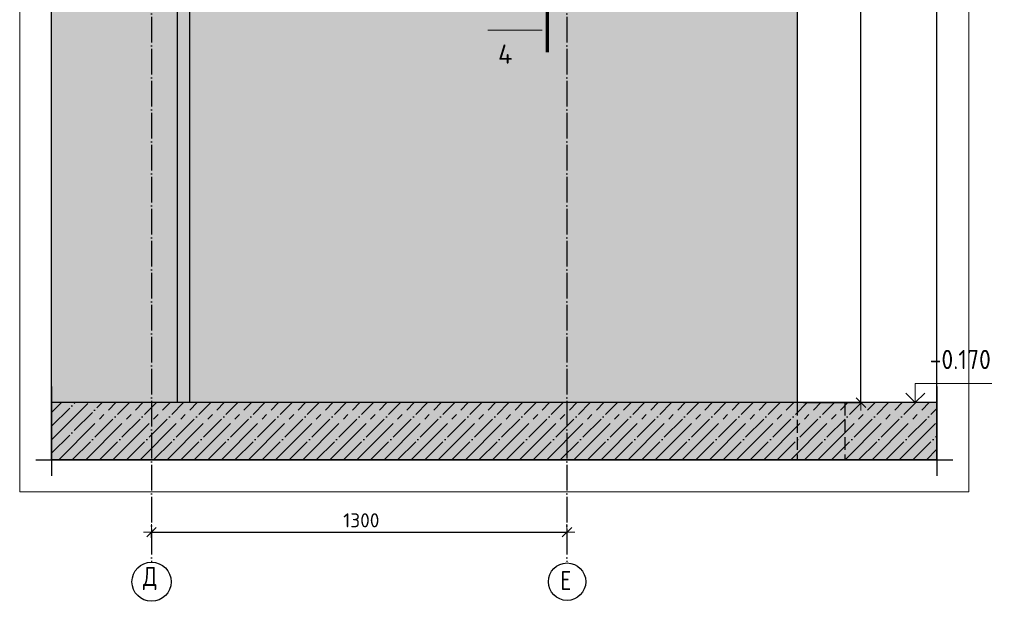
# Model space of a CAD drawing. Header units: millimetres. Extents: x -2258 to 68686, y -2266 to 30725.
# Tile 33 of 83: x 20995 to 24076, y 20669 to 22488. Entities that reach past the tile are written whole.
import ezdxf

# ---------------------------------------------------------------- set-up
doc = ezdxf.new("R2010")
doc.units = ezdxf.units.MM
doc.header["$PDMODE"] = 65
for name, pattern in [('______11', [100, 80, -10, 0, -10]), ('______2', [54, 40, -14]), ('______5', [220, 160, -20, 20, -20])]:
    doc.linetypes.add(name, pattern=pattern)
for name, color, linetype, lineweight in [('Standard', 7, 'Continuous', 25), ('Высотная отметки_ общее', 7, 'Continuous', 13), ('Размерная линия_ общее', 7, 'Continuous', 13)]:
    doc.layers.add(name, color=color, linetype=linetype, lineweight=lineweight)
doc.layers.add('Осевая линия_ общее', color=7, linetype='______5', lineweight=13, true_color=0xa0a0a0)
doc.styles.add('ISOCPEUR', font='ISOCPEUR')
doc.dimstyles.new('DIMSTYLE_3', dxfattribs={"dimtxt": 44, "dimasz": 50, "dimexe": 0, "dimexo": 0, "dimgap": 22, "dimtad": 2, "dimdec": 0, "dimrnd": 5, "dimzin": 12, "dimdsep": 46, "dimtxsty": 'ISOCPEUR', "dimblk1": 'ALL_ML_STRICH', "dimblk2": 'ALL_ML_STRICH', "dimsah": 1, "dimcen": 0, "dimclrd": 7, "dimclre": 256, "dimclrt": 7, "dimadec": 0, "dimazin": 0, "dimtfac": 1, "dimtdec": 0, "dimtix": 1, "dimtmove": 2, "dimatfit": 3, "dimfxl": 0, "dimtzin": 0, "dimlwd": 0, "dimlwe": -3, "dimarcsym": 0})

# ---------------------------------------------------------------- blocks, each defined once
blk = doc.blocks.new('ALL_ML_STRICH')
at = {"color": 0, "linetype": 'ByBlock', "lineweight": -2}
for p, q in [((-1, 0), (0.5, 0)), ((-0.3, -0.3), (0.3, 0.3)), ((0, -0.5), (0, 0.5))]:
    blk.add_line(p, q, dxfattribs=at)
blk = doc.blocks.new('*D208')
at = {"layer": 'DEFPOINTS', "color": 7, "linetype": 'Continuous', "lineweight": 13, "transparency": 33554687}
for p in [(21407.8, 20885.4), (22707.8, 20864.5), (21407.8, 20847.4)]:
    blk.add_point(p, dxfattribs=at)
at = {"layer": 'Размерная линия_ общее', "color": 253, "linetype": 'Continuous', "lineweight": -2, "true_color": 0xa0a0a0, "transparency": 33554687}
for p, q in [((21407.8, 20867.4), (21407.8, 20885.4)), ((22707.8, 20884.5), (22707.8, 20885.4))]:
    blk.add_line(p, q, dxfattribs=at)
at = {"layer": 'Размерная линия_ общее', "color": 7, "linetype": 'Continuous', "lineweight": -2, "transparency": 33554687}
blk.add_line((21407.8, 20885.4), (22707.8, 20885.4), dxfattribs=at)
at = {"layer": 'Размерная линия_ общее', "color": 7, "linetype": 'Continuous', "lineweight": 13, "transparency": 33554687, "xscale": 50, "yscale": 50, "zscale": 50, "rotation": 180}
blk.add_blockref('ALL_ML_STRICH', (21407.8, 20885.4), dxfattribs=at)
at = {"layer": 'Размерная линия_ общее', "color": 7, "linetype": 'Continuous', "lineweight": 13, "transparency": 33554687, "xscale": 50, "yscale": 50, "zscale": 50}
blk.add_blockref('ALL_ML_STRICH', (22707.8, 20885.4), dxfattribs=at)
at = {"layer": 'Размерная линия_ общее', "color": 7, "linetype": 'Continuous', "lineweight": 13, "transparency": 33554687, "insert": (22064.4, 20922.4), "char_height": 44, "width": 176, "attachment_point": 5, "style": 'ISOCPEUR'}
blk.add_mtext('\\A1;{1300}', dxfattribs=at)
blk = doc.blocks.new('*D209')
at = {"layer": 'DEFPOINTS', "color": 7, "linetype": 'Continuous', "lineweight": 13, "transparency": 33554687}
for p in [(23427.8, 24480.5), (23427.8, 21290.5), (23627.9, 21290.5)]:
    blk.add_point(p, dxfattribs=at)
at = {"layer": 'Размерная линия_ общее', "color": 253, "linetype": 'Continuous', "lineweight": -2, "true_color": 0xa0a0a0, "transparency": 33554687}
for p, q in [((23447.8, 24480.5), (23627.9, 24480.5)), ((23447.8, 21290.5), (23627.9, 21290.5))]:
    blk.add_line(p, q, dxfattribs=at)
at = {"layer": 'Размерная линия_ общее', "color": 7, "linetype": 'Continuous', "lineweight": -2, "transparency": 33554687}
blk.add_line((23627.9, 21290.5), (23627.9, 24480.5), dxfattribs=at)
at = {"layer": 'Размерная линия_ общее', "color": 7, "linetype": 'Continuous', "lineweight": 13, "transparency": 33554687, "xscale": 50, "yscale": 50, "zscale": 50}
for p, rotation in [((23627.9, 24480.5), 90), ((23627.9, 21290.5), 270)]:
    blk.add_blockref('ALL_ML_STRICH', p, dxfattribs=dict(at, rotation=rotation))
at = {"layer": 'Размерная линия_ общее', "color": 7, "linetype": 'Continuous', "lineweight": 13, "transparency": 33554687, "insert": (23590.9, 22892.1), "char_height": 44, "width": 176, "attachment_point": 5, "rotation": 90, "style": 'ISOCPEUR'}
blk.add_mtext('\\A1;{3190}', dxfattribs=at)
blk = doc.blocks.new('COMPLEX_ELEVATIONDIM_5')
at = {"layer": 'Высотная отметки_ общее', "color": 7, "linetype": 'Continuous', "lineweight": 13, "transparency": 33554687}
for p, q in [((23797.9, 24660.5), (23797.9, 24720.5)), ((23797.9, 24720.5), (24037.9, 24720.5)), ((23797.9, 24660.5), (23767.9, 24690.5)), ((23797.9, 24660.5), (23827.9, 24690.5)), ((23797.9, 24660.5), (23731.8, 24660.5)), ((23797.9, 24660.5), (23797.9, 24660.5)), ((23797.9, 24660.5), (23797.9, 24660.5)), ((23797.9, 24660.5), (23797.9, 24660.5)), ((23797.9, 24660.5), (23797.9, 24660.5)), ((23797.9, 24480.5), (23797.9, 24540.5)), ((23797.9, 24540.5), (24037.9, 24540.5)), ((23797.9, 24480.5), (23767.9, 24510.5)), ((23797.9, 24480.5), (23827.9, 24510.5)), ((23797.9, 24480.5), (23731.8, 24480.5)), ((23797.9, 24480.5), (23797.9, 24480.5)), ((23797.9, 24480.5), (23797.9, 24480.5)), ((23797.9, 24480.5), (23797.9, 24480.5)), ((23797.9, 24480.5), (23797.9, 24480.5)), ((23797.9, 21290.5), (23797.9, 21350.5)), ((23797.9, 21350.5), (24037.9, 21350.5)), ((23797.9, 21290.5), (23767.9, 21320.5)), ((23797.9, 21290.5), (23827.9, 21320.5)), ((23797.9, 21290.5), (23797.9, 21290.5)), ((23797.9, 21290.5), (23797.9, 21290.5)), ((23797.9, 21290.5), (23797.9, 21290.5)), ((23797.9, 21290.5), (23797.9, 21290.5))]:
    blk.add_line(p, q, dxfattribs=at)
blk.add_lwpolyline([(23797.9, 21290.5), (23737.9, 21290.5), (23737.9, 21290.5), (23731.8, 21290.5)], dxfattribs=at)
at = {"layer": 'Высотная отметки_ общее', "color": 7, "linetype": 'Continuous', "lineweight": 13, "transparency": 33554687, "char_height": 60, "attachment_point": 7, "style": 'ISOCPEUR'}
for s, insert, width in [('\\W0.95;+3.200', (23842.9, 24765.5), 256.287), ('\\W0.95;+3.020', (23842.9, 24585.5), 256.287), ('\\W0.90;-0.170', (23842.9, 21395.5), 242.825)]:
    blk.add_mtext(s, dxfattribs=dict(at, insert=insert, width=width))

msp = doc.modelspace()

# ---------------------------------------------------------------- hatches: boundary and pattern name
at = {"linetype": 'Continuous', "lineweight": -3, "transparency": 33554687}
msp.add_hatch(color=7, dxfattribs=at).paths.add_polyline_path([(23865.3, 21290.5), (21095.3, 21290.5), (21095.3, 21111.8), (23865.3, 21111.8)])
at = {"layer": 'Standard', "linetype": 'Continuous', "lineweight": 13, "transparency": 33554687}
for points in [[(21095.3, 24480.5), (21095.3, 21290.5), (21487.8, 21290.5), (21487.8, 24480.5)], [(21487.8, 21290.5), (21527.8, 21290.5), (21527.8, 24480.5), (21487.8, 24480.5)], [(23427.8, 24480.5), (21527.8, 24480.5), (21527.8, 21290.5), (23427.8, 21290.5)]]:
    msp.add_hatch(color=7, dxfattribs=at).paths.add_polyline_path(points)

# ---------------------------------------------------------------- linework, layer by layer
at = {"color": 52, "linetype": 'Continuous', "lineweight": -3, "transparency": 33554687}
for p, q in [((21095.3, 21111.8), (21095.3, 25807.3)), ((21095.3, 21111.8), (21095.3, 25807.3)), ((23865.3, 21111.8), (23865.3, 25807.3)), ((23865.3, 21111.8), (23865.3, 25807.3)), ((21095.3, 21111.8), (23865.3, 21111.8)), ((23865.3, 21111.8), (21095.3, 21111.8))]:
    msp.add_line(p, q, dxfattribs=at)
at = {"color": 7, "linetype": 'Continuous', "lineweight": 25, "transparency": 33554687}
for p, q in [((21095.3, 21340.5), (21095.3, 21061.8)), ((23865.3, 21340.5), (23865.3, 21061.8)), ((23865.3, 21290.5), (21095.3, 21290.5)), ((21045.3, 21111.8), (23915.3, 21111.8))]:
    msp.add_line(p, q, dxfattribs=at)
at = {"color": 7, "linetype": '______11', "lineweight": -3, "transparency": 33554687}
for p, q in [((21095.3, 21217), (21168.8, 21290.5)), ((21095.3, 21132.2), (21253.6, 21290.5)), ((21159.8, 21111.8), (21338.5, 21290.5)), ((21244.6, 21111.8), (21423.3, 21290.5)), ((21329.5, 21111.8), (21508.2, 21290.5)), ((21414.3, 21111.8), (21593, 21290.5)), ((21499.2, 21111.8), (21677.9, 21290.5)), ((21584, 21111.8), (21762.8, 21290.5)), ((21668.9, 21111.8), (21847.6, 21290.5)), ((21753.7, 21111.8), (21932.5, 21290.5)), ((21838.6, 21111.8), (22017.3, 21290.5)), ((21923.4, 21111.8), (22102.2, 21290.5)), ((22008.3, 21111.8), (22187, 21290.5)), ((22093.1, 21111.8), (22271.9, 21290.5)), ((22178, 21111.8), (22356.7, 21290.5)), ((22262.8, 21111.8), (22441.6, 21290.5)), ((22347.7, 21111.8), (22526.4, 21290.5)), ((22432.5, 21111.8), (22611.3, 21290.5)), ((22517.4, 21111.8), (22696.1, 21290.5)), ((22602.3, 21111.8), (22781, 21290.5)), ((22687.1, 21111.8), (22865.8, 21290.5)), ((22772, 21111.8), (22950.7, 21290.5)), ((22856.8, 21111.8), (23035.5, 21290.5)), ((22941.7, 21111.8), (23120.4, 21290.5)), ((23026.5, 21111.8), (23205.3, 21290.5)), ((23111.4, 21111.8), (23290.1, 21290.5)), ((23196.2, 21111.8), (23375, 21290.5)), ((23281.1, 21111.8), (23459.8, 21290.5)), ((23365.9, 21111.8), (23544.7, 21290.5)), ((23450.8, 21111.8), (23629.5, 21290.5)), ((23535.6, 21111.8), (23714.4, 21290.5)), ((23620.5, 21111.8), (23799.2, 21290.5)), ((23705.3, 21111.8), (23865.3, 21271.8)), ((23790.2, 21111.8), (23865.3, 21186.9))]:
    msp.add_line(p, q, dxfattribs=at)
at = {"color": 7, "linetype": '______5', "lineweight": -3, "transparency": 33554687}
for p, q in [((21095.3, 21259.5), (21126.4, 21290.5)), ((21095.3, 21174.6), (21211.2, 21290.5)), ((21117.3, 21111.8), (21296.1, 21290.5)), ((21202.2, 21111.8), (21380.9, 21290.5)), ((21287, 21111.8), (21465.8, 21290.5)), ((21371.9, 21111.8), (21550.6, 21290.5)), ((21456.7, 21111.8), (21635.5, 21290.5)), ((21541.6, 21111.8), (21720.3, 21290.5)), ((21626.4, 21111.8), (21805.2, 21290.5)), ((21711.3, 21111.8), (21890, 21290.5)), ((21796.2, 21111.8), (21974.9, 21290.5)), ((21881, 21111.8), (22059.7, 21290.5)), ((21965.9, 21111.8), (22144.6, 21290.5)), ((22050.7, 21111.8), (22229.4, 21290.5)), ((22135.6, 21111.8), (22314.3, 21290.5)), ((22220.4, 21111.8), (22399.2, 21290.5)), ((22305.3, 21111.8), (22484, 21290.5)), ((22390.1, 21111.8), (22568.9, 21290.5)), ((22475, 21111.8), (22653.7, 21290.5)), ((22559.8, 21111.8), (22738.6, 21290.5)), ((22644.7, 21111.8), (22823.4, 21290.5)), ((22729.5, 21111.8), (22908.3, 21290.5)), ((22814.4, 21111.8), (22993.1, 21290.5)), ((22899.2, 21111.8), (23078, 21290.5)), ((22984.1, 21111.8), (23162.8, 21290.5)), ((23068.9, 21111.8), (23247.7, 21290.5)), ((23153.8, 21111.8), (23332.5, 21290.5)), ((23238.7, 21111.8), (23417.4, 21290.5)), ((23323.5, 21111.8), (23502.2, 21290.5)), ((23408.4, 21111.8), (23587.1, 21290.5)), ((23493.2, 21111.8), (23671.9, 21290.5)), ((23578.1, 21111.8), (23756.8, 21290.5)), ((23662.9, 21111.8), (23841.6, 21290.5)), ((23747.8, 21111.8), (23865.3, 21229.3)), ((23832.6, 21111.8), (23865.3, 21144.5))]:
    msp.add_line(p, q, dxfattribs=at)
at = {"color": 7, "linetype": '______2', "lineweight": 25, "transparency": 33554687}
for p, q in [((23427.8, 21290.5), (23427.8, 21111.8)), ((23577.8, 21290.5), (23577.8, 21111.8))]:
    msp.add_line(p, q, dxfattribs=at)
at = {"layer": 'Standard', "color": 7, "linetype": 'Continuous', "lineweight": 25, "transparency": 33554687}
for p, q in [((21095.3, 21240.5), (21095.3, 24530.5)), ((21487.8, 24480.5), (21487.8, 21290.5)), ((21527.8, 21290.5), (21527.8, 24480.5)), ((23427.8, 24480.5), (23427.8, 21290.5))]:
    msp.add_line(p, q, dxfattribs=at)
at = {"layer": 'Standard', "color": 7, "linetype": 'Continuous', "lineweight": 70, "transparency": 33554687}
msp.add_line((22646.1, 22547.7), (22646.1, 22386.9), dxfattribs=at)
at = {"layer": 'Standard', "color": 7, "linetype": 'Continuous', "lineweight": 13, "transparency": 33554687}
msp.add_line((22630.1, 22455.4), (22460.5, 22455.4), dxfattribs=at)
msp.add_lwpolyline([(20995.3, 21011.8), (23965.3, 21011.8), (23965.3, 25907.3), (20995.3, 25907.3), (20995.3, 21011.8)], dxfattribs=at)
at = {"layer": 'Осевая линия_ общее', "color": 253, "linetype": '______11', "lineweight": -3, "true_color": 0xa0a0a0, "transparency": 33554687}
for p, q in [((21407.8, 26000.5), (21407.8, 20792)), ((22707.8, 26000.5), (22707.8, 20792))]:
    msp.add_line(p, q, dxfattribs=at)
at = {"layer": 'Осевая линия_ общее', "color": 7, "linetype": 'Continuous', "lineweight": -3, "transparency": 33554687}
for centre, radius in [((21407.9, 20730.2), 61.2), ((22708.3, 20730.4), 58.5)]:
    msp.add_circle(centre, radius, dxfattribs=at)

# ---------------------------------------------------------------- block references
at = {"layer": 'Высотная отметки_ общее', "color": 7, "linetype": 'Continuous', "lineweight": 13, "transparency": 33554687}
msp.add_blockref('COMPLEX_ELEVATIONDIM_5', (0, 0), dxfattribs=at)

# ---------------------------------------------------------------- texts
at = {"layer": 'Standard', "color": 7, "linetype": 'Continuous', "lineweight": 13, "transparency": 33554687, "insert": (22492.2, 22350.8), "char_height": 60, "width": 72, "attachment_point": 7, "style": 'ISOCPEUR'}
msp.add_mtext('\\A1;{\\fISOCPEUR|i0|b0;\\H60.000000;\\W1.000000;\\C7;4}\\P', dxfattribs=at)
at = {"layer": 'Осевая линия_ общее', "color": 7, "linetype": 'Continuous', "lineweight": -3, "transparency": 33554687, "char_height": 60, "attachment_point": 7, "style": 'ISOCPEUR'}
for s, insert, width in [('\\W0.82;Д', (21380.9, 20704.1), 78.529), ('\\W0.78;Е', (22687.3, 20704.3), 65.281)]:
    msp.add_mtext(s, dxfattribs=dict(at, insert=insert, width=width))

# ---------------------------------------------------------------- dimensions: what is measured, and where the dimension line sits
at = {"layer": 'Размерная линия_ общее', "color": 7, "linetype": 'Continuous', "lineweight": 13, "transparency": 33554687}
dim = msp.add_linear_dim(base=(23627.9, 24480.5), p1=(23447.8, 21290.5), p2=(23447.8, 24480.5), angle=90, dimstyle='DIMSTYLE_3', override={"dimpost": '<>', "dimclrd": 7, "dimclre": 253, "dimclrt": 7, "dimlwd": 0, "dimlwe": 65533}, dxfattribs=at)
dim.commit()
dim.dimension.update_dxf_attribs({"geometry": '*D209', "text_midpoint": (23590.9, 22892.1), "dimtype": 160})
dim = msp.add_linear_dim(base=(22707.8, 20885.4), p1=(21407.8, 20867.4), p2=(22707.8, 20884.5), dimstyle='DIMSTYLE_3', override={"dimpost": '<>', "dimclrd": 7, "dimclre": 253, "dimclrt": 7, "dimlwd": 0, "dimlwe": 65533}, dxfattribs=at)
dim.commit()
dim.dimension.update_dxf_attribs({"geometry": '*D208', "text_midpoint": (22064.4, 20922.4), "dimtype": 160})

doc.saveas('drawing.dxf')
